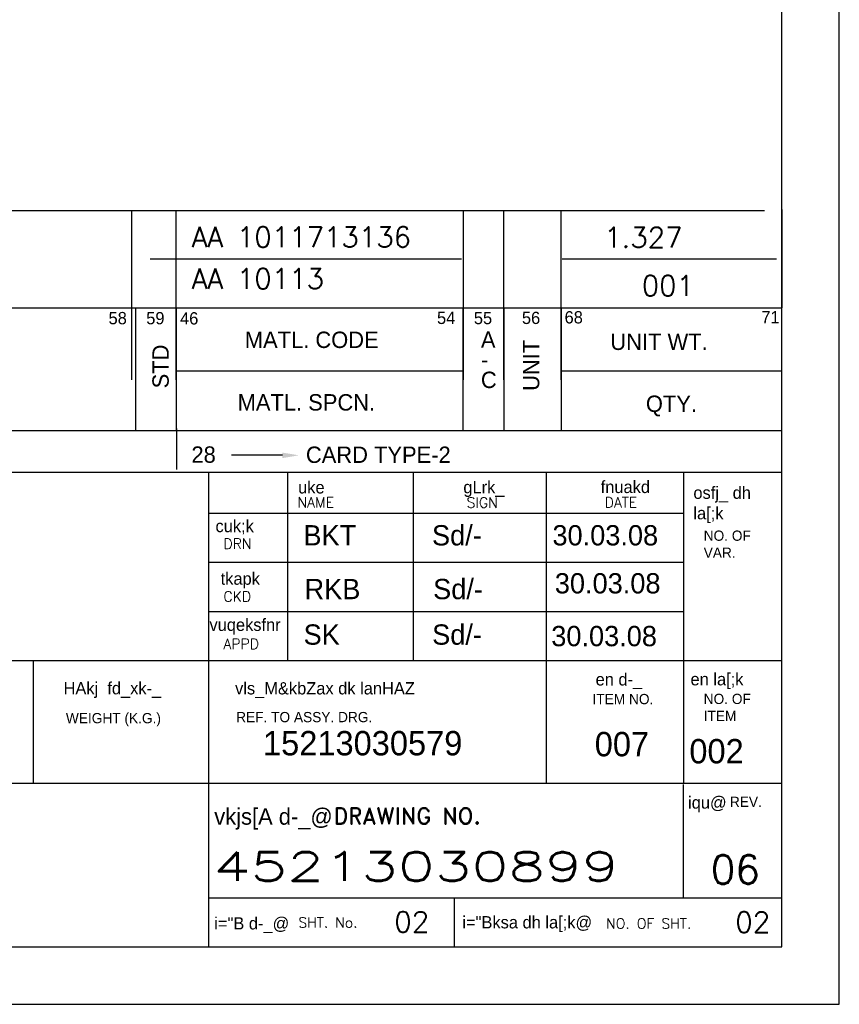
# Model space of a CAD drawing. Extents: x -1093 to 40, y -1428 to 69.
# Tile 7 of 8: x -465 to 40, y -1428 to -821. Entities that reach past the tile are written whole.
import ezdxf
from ezdxf.enums import TextEntityAlignment as Align

# ---------------------------------------------------------------- set-up
doc = ezdxf.new("R2010")
doc.units = 0
doc.header["$LTSCALE"] = 5
doc.header["$MEASUREMENT"] = 0
doc.layers.get('0').update_dxf_attribs({"linetype": 'CONTINUOUS'})
for name, color, linetype in [('BOM', 5, 'CONTINUOUS'), ('S2', 2, 'CONTINUOUS'), ('TEXT', 3, 'CONTINUOUS')]:
    doc.layers.add(name, color=color, linetype=linetype)
doc.styles.add('HINDI', font='hindi')
doc.styles.add('ROMAND', font='romand')
doc.styles.add('ROMANS', font='romans')

# ---------------------------------------------------------------- blocks, each defined once
blk = doc.blocks.new('A4')
for p, q in [((210, 0), (210, 297)), ((203, 7), (203, 290)), ((20, 65), (203, 65)), ((133, 7), (133, 65)), ((142.65, 42), (142.65, 65)), ((158, 42), (158, 65)), ((174.26, 27), (174.26, 65)), ((191, 27), (191, 65)), ((133, 60), (191, 60)), ((133, 54), (191, 54)), ((133, 48), (191, 48)), ((20, 42), (203, 42)), ((111.58, 27), (111.58, 42)), ((20, 27), (203, 27)), ((190.99, 12.98), (190.99, 26.86)), ((133, 13), (203, 13)), ((163, 7), (163, 13)), ((20.01, 7), (203, 7)), ((0, 0), (210, 0))]:
    blk.add_line(p, q)
at = {"color": 5}
for p, q in [((129.01, 77.4), (164.03, 77.4)), ((176.03, 77.4), (203.01, 77.4))]:
    blk.add_line(p, q, dxfattribs=at)
at = {"layer": 'BOM'}
for p, q in [((203, 97.09), (203, 85.09)), ((20, 85.09), (203, 85.09)), ((124.03, 85.09), (124.03, 70.09)), ((129.03, 85.09), (129.03, 70.09)), ((164.03, 85.09), (164.03, 70.09)), ((169.03, 85.09), (169.03, 70.09)), ((176.03, 85.09), (176.03, 70.09)), ((20, 70.09), (203, 70.09))]:
    blk.add_line(p, q, dxfattribs=at)
at = {"layer": 'BOM', "color": 5}
for p, q in [((129.05, 70.34), (129.05, 65.34)), ((142, 67.06), (135.77, 67.06))]:
    blk.add_line(p, q, dxfattribs=at)
blk.add_solid([(142, 67.39), (142, 66.72), (144, 67.06)], dxfattribs=at)
at = {"style": 'HINDI'}
for s, height, p in [('uke', 1.5, (143.91, 62.4)), ('gLrk_', 1.5, (164.09, 62.42)), ('fnuakd', 1.5, (180.86, 62.45)), ('osfj_ dh', 1.5, (192.18, 61.74)), ('la[;k', 1.5, (192.18, 59.24)), ('cuk;k', 1.5, (133.82, 57.67)), ('tkapk', 1.5, (134.45, 51.25)), ('vuqeksfnr', 1.5, (133.08, 45.61)), ('en d-_', 1.5, (180.24, 38.94)), ('en la[;k', 1.5, (191.83, 38.96)), ('HAkj  fd_xk-_', 1.5, (115.26, 37.86)), ('vls_M&kbZax dk lanHAZ', 1.5, (136.21, 37.85)), ('iqu@', 1.5, (191.53, 23.9)), ('vkjs[A d-_@', 2, (133.67, 21.94)), ('i="Bksa dh la[;k@', 1.5, (163.97, 9.27)), ('i="B d-_@', 1.5, (133.67, 9.14))]:
    blk.add_text(s, height=height, dxfattribs=at).set_placement(p)
at = {"style": 'ROMANS'}
for tag, p, width in [('SHTNO', (13.78, 110.33), 0.8), ('REV_NO', (13.8, 101.04), 0.8), ('DRG_NO', (13.88, 72.7), 0.9)]:
    blk.add_attdef(tag, p, '', height=2.8, rotation=90, dxfattribs=dict(at, width=width))
at = {"color": 7, "style": 'ROMANS'}
for tag, height, p in [('DRN_BY', 2, (149.82, 56.82)), ('DRN_DATE', 1.5, (180.8, 56.66)), ('CHD_BY', 2, (149.82, 50.82)), ('CHD_DATE', 1.5, (180.7, 51.14)), ('APP_BY', 2, (149.82, 44.81)), ('APP_DATE', 1.5, (180.7, 44.64)), ('ITNO', 2.5, (181.7, 30.87)), ('SCALE', 2.5, (100.77, 30.22)), ('NOIT', 2.5, (197.04, 30.38)), ('REFTOASSY', 2.5, (147.44, 29.6)), ('REV_NO', 3.5, (197.3, 16.45)), ('SHTNO', 2.5, (157.79, 10.06)), ('NOSHT', 2.5, (199.43, 10.04))]:
    blk.add_attdef(tag, text='', height=height, dxfattribs=at).set_placement(p, align=Align.MIDDLE)
for tag, p, height in [('DRN_SIGN', (159.64, 55.29), 1), ('CHD_SIGN', (159.2, 49.18), 1), ('APP_SIGN', (159.2, 43.06), 1), ('TITLE1', (42.35, 16.76), 3.5), ('TITLE2', (42.35, 10.55), 3.5)]:
    blk.add_attdef(tag, p, '', height=height, dxfattribs=at)
at = {"color": 7, "style": 'ROMANS', "width": 0.8}
blk.add_attdef('WEIGHT', text='', height=2.3, dxfattribs=at).set_placement((119.67, 29.96), align=Align.MIDDLE)
at = {"color": 7, "style": 'ROMANS', "width": 1.5}
blk.add_attdef('DRG_NO', (133.59, 15.09), '', height=3.5, dxfattribs=at)
at = {"layer": 'BOM', "color": 5}
for s, height, p in [('58', 1.5, (120.76, 83.07)), ('59', 1.5, (125.36, 83.06)), ('46', 1.5, (129.49, 83.04)), ('54', 1.5, (160.87, 83.1)), ('55', 1.5, (165.37, 83.08)), ('56', 1.5, (171.24, 83.1)), ('68', 1.5, (176.45, 83.17)), ('71', 1.5, (200.48, 83.18)), ('MATL. CODE', 2, (137.4, 80.17)), ('A', 2, (166.23, 80.19)), ('UNIT WT.', 2, (182.04, 79.93)), ('-', 2, (166.23, 77.74)), ('C', 2, (166.23, 75.28)), ('MATL. SPCN.', 2, (136.52, 72.53)), ('QTY.', 2, (186.38, 72.36)), ('28', 2, (130.88, 66.15)), ('CARD TYPE-2', 2, (144.86, 66.13))]:
    blk.add_text(s, height=height, dxfattribs=at).set_placement(p)
for s, p in [('UNIT', (173.36, 74.93)), ('STD', (128.11, 75.24))]:
    blk.add_text(s, height=2, rotation=90, dxfattribs=at).set_placement(p)
at = {"layer": 'TEXT'}
for s, height, style, p in [('NAME', 1.25, 'ROMANS', (143.84, 60.7)), ('SIGN', 1.25, 'ROMANS', (164.49, 60.66)), ('DATE', 1.25, 'ROMANS', (181.35, 60.69)), ('DRN', 1.25, 'ROMANS', (134.79, 55.63)), ('CKD', 1.25, 'ROMANS', (134.79, 49.19)), ('APPD', 1.25, 'ROMANS', (134.79, 43.4)), ('DRAWING NO.', 2, 'ROMAND', (148.24, 22.01)), ('SHT. No.', 1.25, 'ROMANS', (143.94, 9.37)), ('NO. OF SHT.', 1.25, 'ROMANS', (181.52, 9.24))]:
    blk.add_text(s, height=height, dxfattribs=dict(at, style=style)).set_placement(p)
for s, p in [('NO. OF', (193.44, 56.62)), ('VAR.', (193.44, 54.54)), ('ITEM NO. ', (179.86, 36.66)), ('NO. OF', (193.44, 36.68)), ('WEIGHT (K.G.)', (115.55, 34.33)), ('REF. TO ASSY. DRG. ', (136.34, 34.46)), ('ITEM', (193.44, 34.6)), ('REV.', (196.64, 24.11))]:
    blk.add_text(s, height=1.25, dxfattribs=at).set_placement(p)

msp = doc.modelspace()

# ---------------------------------------------------------------- linework, layer by layer
at = {"color": 4, "linetype": 'Continuous'}
for p, q in [((-6.15, -938.96), (-921.15, -938.96)), ((-395.55, -1043.13), (-395.55, -938.96)), ((-368.16, -1043.13), (-368.16, -938.96)), ((-191.46, -1043.13), (-191.46, -938.96)), ((-166.56, -1043.13), (-166.56, -938.96)), ((-131.28, -1043.13), (-131.28, -938.96)), ((-192.59, -968.84), (-384.29, -968.84)), ((1.32, -968.84), (-130.63, -968.84))]:
    msp.add_line(p, q, dxfattribs=at)

# ---------------------------------------------------------------- block references
ref = msp.add_blockref('A4', (-1018.49, -1427.54), dxfattribs=dict(xscale=5.040000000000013, yscale=5.040000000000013, zscale=5.040000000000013))
ref.add_attrib('DRG_NO', '45213030899', (-345.22, -1351.48), dxfattribs={"color": 7, "height": 17.64, "style": 'ROMANS', "width": 1.5})
ref.add_attrib('REV_NO', '06', dxfattribs={"color": 7, "height": 17.64, "style": 'ROMANS'}).set_placement((-24.08, -1344.61), align=Align.MIDDLE)
ref.add_attrib('SHTNO', '02', dxfattribs={"color": 7, "height": 12.6, "style": 'ROMANS'}).set_placement((-223.24, -1376.82), align=Align.MIDDLE)
ref.add_attrib('NOSHT', '02', dxfattribs={"color": 7, "height": 12.6, "style": 'ROMANS'}).set_placement((-13.36, -1376.94), align=Align.MIDDLE)

# ---------------------------------------------------------------- texts
for s, height, p in [('BKT', 12.5, (-289.93, -1145.04)), ('Sd/-', 12.5, (-210.8, -1145.04)), ('30.03.08', 12.5, (-136.66, -1145.04)), ('30.03.08', 12.5, (-135.2, -1174.6)), ('RKB', 12.5, (-289.23, -1178.14)), ('Sd/-', 12.5, (-210.1, -1178.14)), ('SK', 12.5, (-289.83, -1206.16)), ('Sd/-', 12.5, (-210.7, -1206.16)), ('30.03.08', 12.5, (-137.39, -1207.09)), ('15213030579', 15, (-314.81, -1274.28)), ('007', 15, (-110.62, -1274.87)), ('002', 15, (-52.39, -1279.22))]:
    msp.add_text(s, height=height).set_placement(p)
at = {"layer": 'S2', "style": 'ROMANS'}
for s, p in [('AA 1011713136', (-358.69, -961.49)), ('1.327', (-104.8, -961.68)), ('AA 10113', (-358.69, -987.05)), ('001', (-81.69, -991.34))]:
    msp.add_text(s, height=12.5, dxfattribs=at).set_placement(p)

doc.saveas('drawing.dxf')
